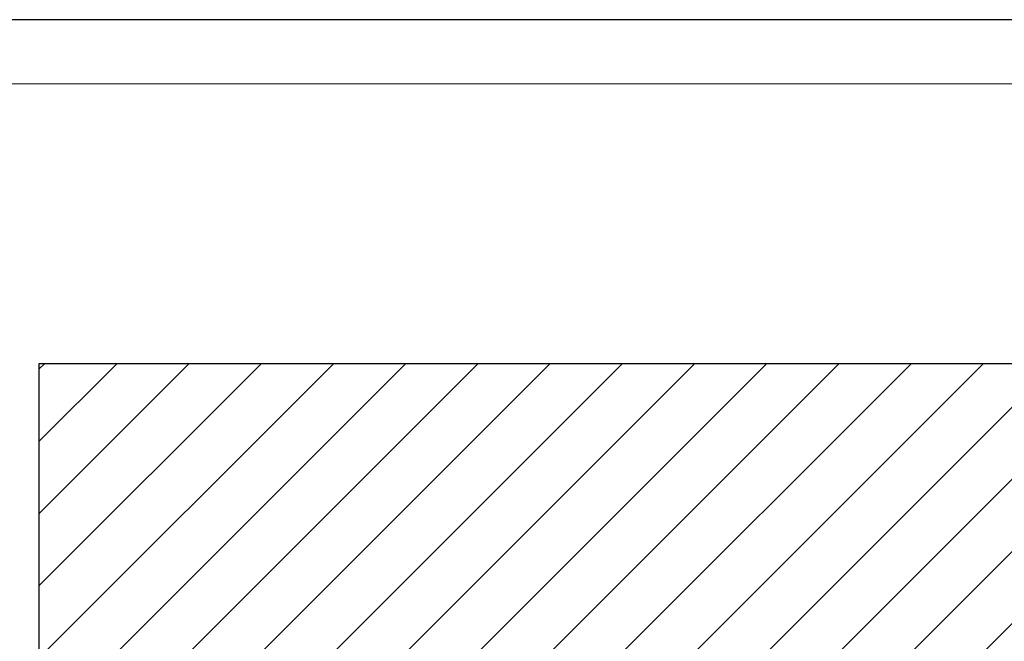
# Model space of a CAD drawing. Header units: millimetres. Extents: x 0 to 39025, y -31299 to 8400.
# Tile 205 of 206: x 15092 to 16623, y 7433 to 8400. Entities that reach past the tile are written whole.
import ezdxf

# ---------------------------------------------------------------- set-up
doc = ezdxf.new("R2010")
doc.units = ezdxf.units.MM
for name, color, linetype in [('FORMAT', 7, 'Continuous'), ('ODMIKI funkcionalni', 253, 'Continuous'), ('ODMIKI varnostni', 252, 'Continuous')]:
    doc.layers.add(name, color=color, linetype=linetype)

msp = doc.modelspace()

# ---------------------------------------------------------------- hatches: boundary and pattern name
at = {"layer": 'ODMIKI funkcionalni'}
h = msp.add_hatch(dxfattribs=at)
h.set_pattern_fill('ANSI31', color=256, scale=25)
h.set_pattern_definition([(45, (-1299.93, -2616.19), (-56.1266, 56.1266), [])])
h.paths.add_polyline_path([(15422, 6466.8), (15422, 7365.1), (16572, 7365.1), (16572, 6466.8), (17172, 6466.8), (17172, 7865.1), (15122, 7865.1), (15122, 6466.8)])

# ---------------------------------------------------------------- linework, layer by layer
at = {"layer": 'FORMAT', "color": 7, "linetype": 'Continuous', "lineweight": 18, "ltscale": 27}
for p, q in [((0, 8400), (18568, 8400)), ((500, 8300), (18468, 8300))]:
    msp.add_line(p, q, dxfattribs=at)
at = {"layer": 'ODMIKI funkcionalni'}
msp.add_lwpolyline([(15422, 6466.8), (15422, 7365.1), (16572, 7365.1), (16572, 6466.8), (17172, 6466.8), (17172, 7865.1), (15122, 7865.1), (15122, 6466.8)], close=True, dxfattribs=at)
at = {"layer": 'ODMIKI varnostni'}
msp.add_line((18568, 8400), (14061.8, 8400), dxfattribs=at)

doc.saveas('drawing.dxf')
